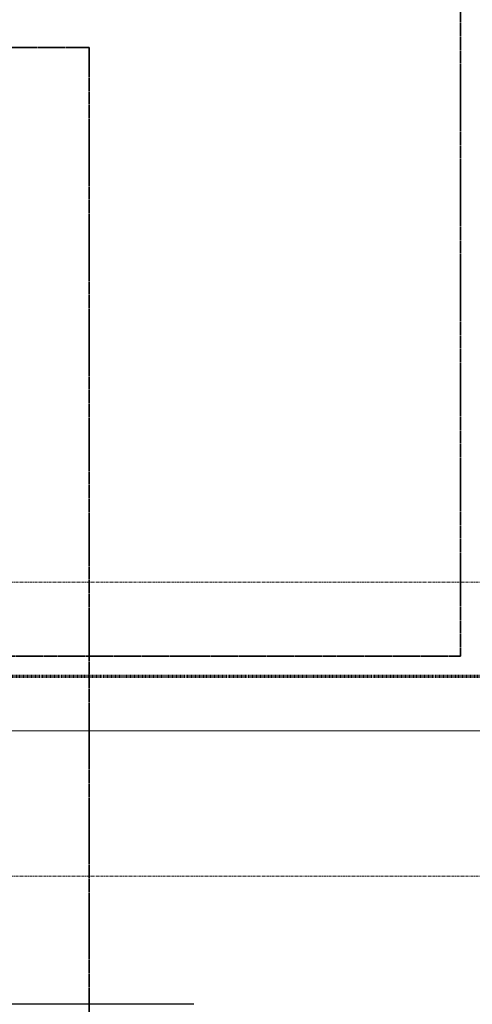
# Model space of a CAD drawing. Header units: millimetres. Extents: x -57334 to 14098, y -25409 to 16656.
# Tile 24 of 50: x -27510 to -25389, y 1776 to 6386. Entities that reach past the tile are written whole.
import ezdxf

# ---------------------------------------------------------------- set-up
doc = ezdxf.new("R2010")
doc.units = ezdxf.units.MM
for name, pattern in [('__FK_przerywana', [3.2004, 1.6002, -1.6002]), ('Kreska', [6.35, 3.175, -3.175]), ('Linia siatki', [22.225, 12.7, -3.175, 3.175, -3.175])]:
    doc.linetypes.add(name, pattern=pattern)
doc.layers.add('A-DETL', color=7, linetype='Continuous', lineweight=5, true_color=0x00a600)
for name, color, linetype, lineweight in [('A-ROOF', 7, 'Continuous', 5), ('A-WALL', 7, 'Continuous', 5), ('G-ANNO-SYMB', 7, 'Continuous', 5), ('S-GRID', 7, 'Continuous', 5)]:
    doc.layers.add(name, color=color, linetype=linetype, lineweight=lineweight)

msp = doc.modelspace()

# ---------------------------------------------------------------- linework, layer by layer
at = {"layer": 'A-DETL', "color": 6, "linetype": '__FK_przerywana', "lineweight": 35, "true_color": 0xff00ff}
for q in [(-25443.4, 7065.6), (-36113.4, 3405.6)]:
    msp.add_line((-25443.4, 3405.6), q, dxfattribs=at)
at = {"layer": 'A-DETL', "color": 5, "linetype": '__FK_przerywana', "lineweight": 35, "true_color": 0x0000ff}
for p, q in [((-34063, 6255.6), (-27183.4, 6255.6)), ((-27183.4, 6255.6), (-27183.4, -559.4))]:
    msp.add_line(p, q, dxfattribs=at)
at = {"layer": 'A-ROOF'}
msp.add_line((-4293.4, 3055.6), (-27689.4, 3055.6), dxfattribs=at)
at = {"layer": 'A-WALL', "lineweight": 25}
msp.add_line((-26693.4, 1775.6), (-27689.4, 1775.6), dxfattribs=at)
at = {"layer": 'G-ANNO-SYMB', "linetype": 'Kreska', "lineweight": 70}
msp.add_line((-52417.6, 3311.8), (-684.7, 3311.8), dxfattribs=at)
at = {"layer": 'S-GRID', "linetype": 'Linia siatki'}
for p, q in [((-55866.7, 3751.6), (559.4, 3751.6)), ((-55866.7, 2375.6), (559.4, 2375.6))]:
    msp.add_line(p, q, dxfattribs=at)

doc.saveas('drawing.dxf')
